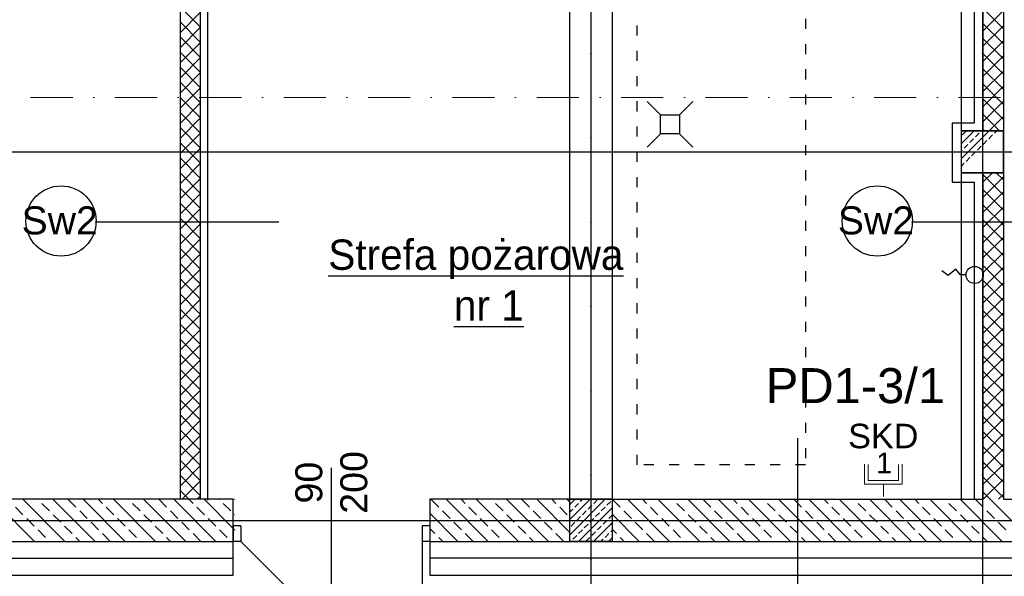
# Model space of a CAD drawing. Header units: millimetres. Extents: x -7023 to 53801, y 9849 to 33561.
# Tile 5 of 256: x 6790 to 7375, y 15589 to 15920. Entities that reach past the tile are written whole.
import ezdxf
from ezdxf.enums import TextEntityAlignment as Align

# ---------------------------------------------------------------- set-up
doc = ezdxf.new("R2010")
doc.units = ezdxf.units.MM
for name, pattern in [('ACAD_ISO03W100', [30, 12, -18]), ('DASHDOT', [1, 0.5, -0.25, 0, -0.25]), ('DASHDOTX2', [2, 1, -0.5, 0, -0.5])]:
    doc.linetypes.add(name, pattern=pattern)
doc.layers.add('.IE_podklad', color=252, linetype='Continuous')
doc.layers.add('IE_SKD', color=6, linetype='Continuous')
doc.layers.add('IE_LAN', color=5, linetype='Continuous', lineweight=9)
doc.layers.add('PROJEKT osie', color=251, linetype='DASHDOTX2', lineweight=9)
doc.styles.add('MtX_Arial_2', font='txt')
doc.styles.add('Opisowy', font='arial.ttf')
doc.styles.get("Standard").update_dxf_attribs({"font": 'arial.ttf'})
doc.linetypes.add('ZIGZAG', pattern='A,0.00254,-5.08,[131,ltypeshp.shx,S=5.08,R=0,X=-5.08,Y=0],-10.16,[131,ltypeshp.shx,S=5.08,R=180,X=5.08,Y=0],-5.08', length=20.32254)

# ---------------------------------------------------------------- blocks, each defined once
blk = doc.blocks.new('OSIE DOMKU')
at = {"layer": 'PROJEKT osie', "ltscale": 25}
for p, q in [((-32119.52, 6226.99), (-32119.52, 4134.85)), ((-31887.02, 6226.99), (-31887.02, 4134.85)), ((-33194.97, 4878.65), (-29895.99, 4878.65)), ((-33194.97, 4659.65), (-29895.99, 4659.65))]:
    blk.add_line(p, q, dxfattribs=at)
blk = doc.blocks.new('zw$2B9E')
at = {"layer": 'IE_LAN', "lineweight": 20}
for p, q in [((-11.18, 7.27), (-11.18, 19.16)), ((-8.94, 9.6), (-8.94, 19.11)), ((8.94, 9.6), (8.94, 19.11)), ((11.18, 7.27), (11.18, 19.16)), ((11.18, 7.27), (-11.18, 7.27)), ((8.94, 9.6), (-8.94, 9.6)), ((0, 0), (0, 7.27))]:
    blk.add_line(p, q, dxfattribs=at)
at = {"layer": 'IE_LAN', "ltscale": 25, "insert": (-4.35, 26.14), "char_height": 12.39, "attachment_point": 1}
blk.add_mtext_dynamic_manual_height_columns('1', width=0.2625, gutter_width=61.96, heights=[-12.44], dxfattribs=at)

msp = doc.modelspace()

# ---------------------------------------------------------------- linework, layer by layer
at = {"layer": '.IE_podklad', "ltscale": 25}
for p, q in [((7129.56, 17190.05), (7129.56, 15097.91)), ((7362.06, 17190.05), (7362.06, 15097.91)), ((6054.1, 15841.71), (9353.09, 15841.71)), ((6054.1, 15622.71), (9353.09, 15622.71))]:
    msp.add_line(p, q, dxfattribs=at)
at = {"layer": '.IE_podklad'}
for p, q in [((6885.49, 16160.21), (6885.49, 15635.21)), ((7374.56, 16160.21), (7374.56, 15635.21)), ((6897.49, 16135.21), (6897.49, 15635.21)), ((7362.56, 15854.21), (7362.56, 16135.21)), ((7357.08, 16129.71), (7357.08, 15858.71)), ((6902.08, 15634.71), (6902.08, 16070.8)), ((6897.49, 15915.88), (6885.49, 15927.88)), ((7374.56, 15914.77), (7362.56, 15926.77)), ((7362.56, 15913.55), (7374.56, 15925.55)), ((6885.49, 15912.44), (6897.49, 15924.44)), ((6897.49, 15906.9), (6885.49, 15918.9)), ((6885.49, 15903.46), (6897.49, 15915.46)), ((7374.56, 15905.79), (7362.56, 15917.79)), ((7362.56, 15904.57), (7374.56, 15916.57)), ((6897.49, 15897.92), (6885.49, 15909.92)), ((7374.56, 15896.81), (7362.56, 15908.81)), ((6885.49, 15894.48), (6897.49, 15906.48)), ((7362.56, 15895.59), (7374.56, 15907.59)), ((6897.49, 15888.94), (6885.49, 15900.94)), ((6885.49, 15885.5), (6897.49, 15897.5)), ((7374.56, 15887.83), (7362.56, 15899.83)), ((7362.56, 15886.61), (7374.56, 15898.61)), ((6897.49, 15879.96), (6885.49, 15891.96)), ((7374.56, 15878.85), (7362.56, 15890.85)), ((6885.49, 15876.52), (6897.49, 15888.52)), ((7362.56, 15877.63), (7374.56, 15889.63)), ((6897.49, 15870.98), (6885.49, 15882.98)), ((6885.49, 15867.54), (6897.49, 15879.54)), ((7374.56, 15869.87), (7362.56, 15881.87)), ((7362.56, 15868.65), (7374.56, 15880.65)), ((6897.49, 15862), (6885.49, 15874)), ((7374.56, 15860.89), (7362.56, 15872.89)), ((6885.49, 15858.56), (6897.49, 15870.56)), ((7362.56, 15859.67), (7374.56, 15871.67)), ((6897.49, 15853.02), (6885.49, 15865.02)), ((6885.49, 15849.58), (6897.49, 15861.58)), ((7372.25, 15854.21), (7362.56, 15863.91)), ((7366.07, 15854.21), (7374.56, 15862.69)), ((6897.49, 15844.04), (6885.49, 15856.04)), ((7357.08, 15858.71), (7344.08, 15858.71)), ((7344.08, 15858.71), (7344.08, 15823.71)), ((6885.49, 15840.6), (6897.49, 15852.6)), ((7349.56, 15846.67), (7357.09, 15854.21)), ((7349.56, 15837.69), (7366.07, 15854.21)), ((7374.56, 15854.21), (7349.56, 15854.21)), ((7349.56, 15854.21), (7374.56, 15854.21)), ((7349.56, 15829.21), (7349.56, 15854.21)), ((7350.08, 15851.69), (7352.33, 15853.93)), ((7354.57, 15847.2), (7356.82, 15849.44)), ((7357.94, 15850.56), (7360.18, 15852.81)), ((7361.31, 15853.93), (7361.58, 15854.21)), ((7363.27, 15854.21), (7362.56, 15854.93)), ((7365.8, 15849.44), (7368.04, 15851.69)), ((7369.16, 15852.81), (7370.56, 15854.21)), ((7374.56, 15829.21), (7374.56, 15854.21)), ((7374.56, 15854.21), (7374.56, 15829.21)), ((6897.49, 15835.06), (6885.49, 15847.06)), ((6885.49, 15831.62), (6897.49, 15843.62)), ((7351.2, 15843.83), (7353.45, 15846.07)), ((7359.06, 15842.71), (7361.31, 15844.95)), ((7362.43, 15846.07), (7364.67, 15848.32)), ((6897.49, 15826.08), (6885.49, 15838.08)), ((7349.56, 15842.18), (7350.08, 15842.71)), ((7352.33, 15835.97), (7354.57, 15838.22)), ((7355.69, 15839.34), (7357.94, 15841.58)), ((6885.49, 15822.64), (6897.49, 15834.64)), ((7349.56, 15833.2), (7351.2, 15834.85)), ((6897.49, 15817.1), (6885.49, 15829.1)), ((7349.56, 15829.21), (7374.56, 15829.21)), ((7374.56, 15829.21), (7349.56, 15829.21)), ((7362.56, 15823.75), (7368.01, 15829.21)), ((7362.56, 15635.21), (7362.56, 15829.21)), ((7374.56, 15815.99), (7362.56, 15827.99)), ((7362.56, 15814.77), (7374.56, 15826.77)), ((7374.56, 15824.97), (7370.31, 15829.21)), ((6885.49, 15813.66), (6897.49, 15825.66)), ((6897.49, 15808.12), (6885.49, 15820.12)), ((7344.08, 15823.71), (7357.08, 15823.71)), ((7357.08, 15823.71), (7357.08, 15635.21)), ((6885.49, 15804.68), (6897.49, 15816.68)), ((7374.56, 15807), (7362.56, 15819)), ((7362.56, 15805.79), (7374.56, 15817.79)), ((6897.49, 15799.14), (6885.49, 15811.14)), ((7374.56, 15798.02), (7362.56, 15810.02)), ((7362.56, 15796.81), (7374.56, 15808.81)), ((6885.49, 15795.7), (6897.49, 15807.7)), ((6835.09, 15800.08), (6944.08, 15800.08)), ((6897.49, 15790.16), (6885.49, 15802.16)), ((6885.49, 15786.72), (6897.49, 15798.72)), ((7319.93, 15800.08), (7428.92, 15800.08)), ((7374.56, 15789.04), (7362.56, 15801.04)), ((7362.56, 15787.83), (7374.56, 15799.83)), ((6897.49, 15781.18), (6885.49, 15793.18)), ((7374.56, 15780.06), (7362.56, 15792.06)), ((6885.49, 15777.74), (6897.49, 15789.74)), ((7362.56, 15778.85), (7374.56, 15790.85)), ((6897.49, 15772.2), (6885.49, 15784.2)), ((6885.49, 15768.76), (6897.49, 15780.76)), ((7374.56, 15771.08), (7362.56, 15783.08)), ((7362.56, 15769.87), (7374.56, 15781.87)), ((6897.49, 15763.22), (6885.49, 15775.22)), ((7374.56, 15762.1), (7362.56, 15774.1)), ((6885.49, 15759.78), (6897.49, 15771.78)), ((7362.56, 15760.89), (7374.56, 15772.89)), ((6897.49, 15754.24), (6885.49, 15766.24)), ((6885.49, 15750.8), (6897.49, 15762.8)), ((7374.56, 15753.12), (7362.56, 15765.12)), ((7362.56, 15751.91), (7374.56, 15763.91)), ((6897.49, 15745.25), (6885.49, 15757.25)), ((7374.56, 15744.14), (7362.56, 15756.14)), ((6885.49, 15741.82), (6897.49, 15753.82)), ((7362.56, 15742.93), (7374.56, 15754.93)), ((6897.49, 15736.27), (6885.49, 15748.27)), ((6885.49, 15732.84), (6897.49, 15744.84)), ((7374.56, 15735.16), (7362.56, 15747.16)), ((7362.56, 15733.95), (7374.56, 15745.95)), ((6897.49, 15727.29), (6885.49, 15739.29)), ((6885.49, 15723.86), (6897.49, 15735.86)), ((7374.56, 15726.18), (7362.56, 15738.18)), ((7362.56, 15724.97), (7374.56, 15736.97)), ((6897.49, 15718.31), (6885.49, 15730.31)), ((6885.49, 15714.88), (6897.49, 15726.88)), ((7374.56, 15717.2), (7362.56, 15729.2)), ((7362.56, 15715.99), (7374.56, 15727.99)), ((6897.49, 15709.33), (6885.49, 15721.33)), ((6885.49, 15705.9), (6897.49, 15717.9)), ((7374.56, 15708.22), (7362.56, 15720.22)), ((7362.56, 15707.01), (7374.56, 15719.01)), ((6897.49, 15700.35), (6885.49, 15712.35)), ((7374.56, 15699.24), (7362.56, 15711.24)), ((7362.56, 15698.03), (7374.56, 15710.03)), ((6885.49, 15696.92), (6897.49, 15708.92)), ((6897.49, 15691.37), (6885.49, 15703.37)), ((6885.49, 15687.94), (6897.49, 15699.94)), ((7374.56, 15690.26), (7362.56, 15702.26)), ((7362.56, 15689.05), (7374.56, 15701.05)), ((6897.49, 15682.39), (6885.49, 15694.39)), ((7374.56, 15681.28), (7362.56, 15693.28)), ((7362.56, 15680.07), (7374.56, 15692.07)), ((6885.49, 15678.96), (6897.49, 15690.96)), ((6897.49, 15673.41), (6885.49, 15685.41)), ((6885.49, 15669.98), (6897.49, 15681.98)), ((7374.56, 15672.3), (7362.56, 15684.3)), ((7362.56, 15671.09), (7374.56, 15683.09)), ((6897.49, 15664.43), (6885.49, 15676.43)), ((7374.56, 15663.32), (7362.56, 15675.32)), ((7362.56, 15662.11), (7374.56, 15674.11)), ((6885.49, 15661), (6897.49, 15673)), ((7252.31, 15671.62), (7252.31, 15562.63)), ((6897.49, 15655.45), (6885.49, 15667.45)), ((6885.49, 15652.01), (6897.49, 15664.01)), ((7374.56, 15654.34), (7362.56, 15666.34)), ((7362.56, 15653.13), (7374.56, 15665.13)), ((6897.49, 15646.47), (6885.49, 15658.47)), ((7374.56, 15645.36), (7362.56, 15657.36)), ((6885.49, 15643.03), (6897.49, 15655.03)), ((6975.43, 15525.47), (6975.43, 15653.89)), ((7362.56, 15644.15), (7374.56, 15656.15)), ((6897.49, 15637.49), (6885.49, 15649.49)), ((6886.65, 15635.21), (6897.49, 15646.05)), ((7374.56, 15636.38), (7362.56, 15648.38)), ((7362.6, 15635.21), (7374.56, 15647.17)), ((6890.79, 15635.21), (6885.49, 15640.51)), ((7366.75, 15635.21), (7362.56, 15639.4)), ((6917.06, 15635.21), (6396.06, 15635.21)), ((6799.05, 15610.21), (6774.05, 15635.21)), ((6817.01, 15610.21), (6792.01, 15635.21)), ((6801.16, 15635.04), (6800.99, 15635.21)), ((6834.97, 15610.21), (6809.97, 15635.21)), ((6823.61, 15630.55), (6819.12, 15635.04)), ((6852.93, 15610.21), (6827.93, 15635.21)), ((6839.33, 15632.79), (6836.91, 15635.21)), ((6870.89, 15610.21), (6845.89, 15635.21)), ((6855.04, 15635.04), (6854.87, 15635.21)), ((6888.85, 15610.21), (6863.85, 15635.21)), ((6877.49, 15630.55), (6873, 15635.04)), ((6906.81, 15610.21), (6881.81, 15635.21)), ((6893.21, 15632.79), (6890.79, 15635.21)), ((6895.63, 15635.21), (6897.49, 15637.07)), ((6918.06, 15616.93), (6899.77, 15635.21)), ((6908.93, 15635.04), (6908.75, 15635.21)), ((6917.06, 15610.21), (6917.06, 15635.21)), ((6918.06, 15634.89), (6917.73, 15635.21)), ((7117.06, 15635.21), (7033.81, 15635.21)), ((7033.81, 15635.21), (7033.81, 15610.21)), ((7039.14, 15630.55), (7034.65, 15635.04)), ((7068.46, 15610.21), (7043.46, 15635.21)), ((7054.85, 15632.79), (7052.44, 15635.21)), ((7086.42, 15610.21), (7061.42, 15635.21)), ((7070.57, 15635.04), (7070.4, 15635.21)), ((7104.38, 15610.21), (7079.38, 15635.21)), ((7093.02, 15630.55), (7088.53, 15635.04)), ((7117.06, 15615.49), (7097.34, 15635.21)), ((7108.74, 15632.79), (7106.32, 15635.21)), ((7117.06, 15633.45), (7115.3, 15635.21)), ((7117.06, 15632.13), (7120.13, 15635.21)), ((7117.06, 15623.15), (7129.11, 15635.21)), ((7117.06, 15614.17), (7138.09, 15635.21)), ((7117.06, 15610.21), (7117.06, 15635.21)), ((7117.06, 15635.21), (7142.06, 15635.21)), ((7123.33, 15633.92), (7124.62, 15635.21)), ((7131.19, 15632.79), (7133.43, 15635.04)), ((7139.04, 15631.67), (7141.29, 15633.92)), ((7142.06, 15635.21), (7142.06, 15610.21)), ((7142.06, 15635.21), (7362.56, 15635.21)), ((7146.9, 15630.55), (7142.41, 15635.04)), ((7176.22, 15610.21), (7151.22, 15635.21)), ((7162.62, 15632.79), (7160.2, 15635.21)), ((7194.18, 15610.21), (7169.18, 15635.21)), ((7178.33, 15635.04), (7178.16, 15635.21)), ((7212.14, 15610.21), (7187.14, 15635.21)), ((7200.78, 15630.55), (7196.29, 15635.04)), ((7230.1, 15610.21), (7205.1, 15635.21)), ((7216.5, 15632.79), (7214.08, 15635.21)), ((7248.06, 15610.21), (7223.06, 15635.21)), ((7232.21, 15635.04), (7232.04, 15635.21)), ((7266.02, 15610.21), (7241.02, 15635.21)), ((7254.67, 15630.55), (7250.17, 15635.04)), ((7283.98, 15610.21), (7258.98, 15635.21)), ((7270.38, 15632.79), (7267.96, 15635.21)), ((7301.95, 15610.21), (7276.95, 15635.21)), ((7286.1, 15635.04), (7285.93, 15635.21)), ((7319.91, 15610.21), (7294.91, 15635.21)), ((7308.55, 15630.55), (7304.06, 15635.04)), ((7337.87, 15610.21), (7312.87, 15635.21)), ((7324.26, 15632.79), (7321.85, 15635.21)), ((7355.83, 15610.21), (7330.83, 15635.21)), ((7339.98, 15635.04), (7339.81, 15635.21)), ((7373.79, 15610.21), (7348.79, 15635.21)), ((7362.43, 15630.55), (7357.94, 15635.04)), ((7391.75, 15610.21), (7366.75, 15635.21)), ((7371.58, 15635.21), (7374.56, 15638.19)), ((7374.56, 15635.21), (7783.06, 15635.21)), ((6792.18, 15626.06), (6787.69, 15630.55)), ((6807.9, 15628.3), (6803.41, 15632.79)), ((6830.35, 15623.81), (6825.86, 15628.3)), ((6846.06, 15626.06), (6841.57, 15630.55)), ((6861.78, 15628.3), (6857.29, 15632.79)), ((6884.23, 15623.81), (6879.74, 15628.3)), ((6899.94, 15626.06), (6895.45, 15630.55)), ((6915.66, 15628.3), (6911.17, 15632.79)), ((7045.87, 15623.81), (7041.38, 15628.3)), ((7061.59, 15626.06), (7057.1, 15630.55)), ((7077.31, 15628.3), (7072.81, 15632.79)), ((7099.76, 15623.81), (7095.27, 15628.3)), ((7115.47, 15626.06), (7110.98, 15630.55)), ((7117.06, 15627.64), (7118.84, 15629.43)), ((7119.96, 15630.55), (7122.21, 15632.79)), ((7122.07, 15610.21), (7142.06, 15630.19)), ((7124.45, 15626.06), (7126.7, 15628.3)), ((7127.82, 15629.43), (7130.06, 15631.67)), ((7132.31, 15624.94), (7134.55, 15627.18)), ((7135.68, 15628.3), (7137.92, 15630.55)), ((7153.64, 15623.81), (7149.15, 15628.3)), ((7169.35, 15626.06), (7164.86, 15630.55)), ((7185.07, 15628.3), (7180.58, 15632.79)), ((7207.52, 15623.81), (7203.03, 15628.3)), ((7223.23, 15626.06), (7218.74, 15630.55)), ((7238.95, 15628.3), (7234.46, 15632.79)), ((7261.4, 15623.81), (7256.91, 15628.3)), ((7277.12, 15626.06), (7272.63, 15630.55)), ((7292.83, 15628.3), (7288.34, 15632.79)), ((7315.28, 15623.81), (7310.79, 15628.3)), ((7331, 15626.06), (7326.51, 15630.55)), ((7346.71, 15628.3), (7342.22, 15632.79)), ((7369.16, 15623.81), (7364.67, 15628.3)), ((6798.92, 15619.32), (6794.43, 15623.81)), ((6814.63, 15621.57), (6810.14, 15626.06)), ((6837.08, 15617.08), (6832.59, 15621.57)), ((6852.8, 15619.32), (6848.31, 15623.81)), ((6868.51, 15621.57), (6864.02, 15626.06)), ((6890.96, 15617.08), (6886.47, 15621.57)), ((6906.68, 15619.32), (6902.19, 15623.81)), ((6918.06, 15625.91), (6917.91, 15626.06)), ((7050.5, 15610.21), (7033.81, 15626.9)), ((7052.61, 15617.08), (7048.12, 15621.57)), ((7068.32, 15619.32), (7063.83, 15623.81)), ((7084.04, 15621.57), (7079.55, 15626.06)), ((7106.49, 15617.08), (7102, 15621.57)), ((7117.72, 15619.32), (7119.96, 15621.57)), ((7121.08, 15622.69), (7123.33, 15624.94)), ((7128.94, 15621.57), (7131.19, 15623.81)), ((7136.8, 15620.44), (7139.04, 15622.69)), ((7140.17, 15623.81), (7142.06, 15625.7)), ((7158.26, 15610.21), (7142.06, 15626.41)), ((7160.37, 15617.08), (7155.88, 15621.57)), ((7176.09, 15619.32), (7171.6, 15623.81)), ((7191.8, 15621.57), (7187.31, 15626.06)), ((7214.25, 15617.08), (7209.76, 15621.57)), ((7229.97, 15619.32), (7225.48, 15623.81)), ((7245.68, 15621.57), (7241.19, 15626.06)), ((7268.14, 15617.08), (7263.65, 15621.57)), ((7283.85, 15619.32), (7279.36, 15623.81)), ((7299.57, 15621.57), (7295.08, 15626.06)), ((7322.02, 15617.08), (7317.53, 15621.57)), ((7337.73, 15619.32), (7333.24, 15623.81)), ((7353.45, 15621.57), (7348.96, 15626.06)), ((7375.9, 15617.08), (7371.41, 15621.57)), ((6805.65, 15612.59), (6801.16, 15617.08)), ((6821.37, 15614.83), (6816.88, 15619.32)), ((6859.53, 15612.59), (6855.04, 15617.08)), ((6875.25, 15614.83), (6870.76, 15619.32)), ((6913.42, 15612.59), (6908.93, 15617.08)), ((6921.63, 15619.37), (6917.06, 15619.37)), ((6917.06, 15619.37), (6917.06, 15610.21)), ((6921.63, 15619.37), (6921.63, 15610.21)), ((7033.81, 15619.37), (7029.23, 15619.37)), ((7029.23, 15619.37), (7029.23, 15610.21)), ((7033.81, 15619.37), (7033.81, 15610.21)), ((7036.89, 15614.83), (7033.81, 15617.92)), ((7075.06, 15612.59), (7070.57, 15617.08)), ((7090.78, 15614.83), (7086.29, 15619.32)), ((7122.21, 15614.83), (7124.45, 15617.08)), ((7125.57, 15618.2), (7127.82, 15620.44)), ((7130.06, 15613.71), (7132.31, 15615.95)), ((7131.05, 15610.21), (7142.06, 15621.21)), ((7133.43, 15617.08), (7135.68, 15619.32)), ((7141.29, 15615.95), (7142.06, 15616.72)), ((7144.66, 15614.83), (7142.06, 15617.43)), ((7182.82, 15612.59), (7178.33, 15617.08)), ((7198.54, 15614.83), (7194.05, 15619.32)), ((7236.7, 15612.59), (7232.21, 15617.08)), ((7252.42, 15614.83), (7247.93, 15619.32)), ((7290.59, 15612.59), (7286.1, 15617.08)), ((7306.3, 15614.83), (7301.81, 15619.32)), ((7344.47, 15612.59), (7339.98, 15617.08)), ((7360.18, 15614.83), (7355.69, 15619.32)), ((6371.06, 15610.21), (6917.06, 15610.21)), ((6808.03, 15610.21), (6807.9, 15610.34)), ((6825.99, 15610.21), (6823.61, 15612.59)), ((6843.82, 15610.34), (6839.33, 15614.83)), ((6861.91, 15610.21), (6861.78, 15610.34)), ((6879.87, 15610.21), (6877.49, 15612.59)), ((6897.7, 15610.34), (6893.21, 15614.83)), ((6915.79, 15610.21), (6915.66, 15610.34)), ((6921.63, 15610.21), (6917.06, 15610.21)), ((6917.06, 15590.21), (6917.06, 15610.21)), ((6921.63, 15610.21), (7029.23, 15502.61)), ((7033.81, 15610.21), (7029.23, 15610.21)), ((7029.23, 15610.21), (7029.23, 15502.61)), ((7033.81, 15610.21), (7808.06, 15610.21)), ((7033.81, 15610.21), (7033.81, 15590.21)), ((7041.52, 15610.21), (7039.14, 15612.59)), ((7059.34, 15610.34), (7054.85, 15614.83)), ((7077.44, 15610.21), (7077.31, 15610.34)), ((7095.4, 15610.21), (7093.02, 15612.59)), ((7113.23, 15610.34), (7108.74, 15614.83)), ((7142.06, 15610.21), (7117.06, 15610.21)), ((7117.58, 15610.21), (7117.72, 15610.34)), ((7118.84, 15611.46), (7121.08, 15613.71)), ((7126.7, 15610.34), (7128.94, 15612.59)), ((7135.54, 15610.21), (7136.8, 15611.46)), ((7137.92, 15612.59), (7140.17, 15614.83)), ((7140.03, 15610.21), (7142.06, 15612.23)), ((7149.28, 15610.21), (7146.9, 15612.59)), ((7167.11, 15610.34), (7162.62, 15614.83)), ((7185.2, 15610.21), (7185.07, 15610.34)), ((7203.16, 15610.21), (7200.78, 15612.59)), ((7220.99, 15610.34), (7216.5, 15614.83)), ((7239.08, 15610.21), (7238.95, 15610.34)), ((7257.04, 15610.21), (7254.67, 15612.59)), ((7274.87, 15610.34), (7270.38, 15614.83)), ((7292.96, 15610.21), (7292.83, 15610.34)), ((7310.93, 15610.21), (7308.55, 15612.59)), ((7328.75, 15610.34), (7324.26, 15614.83)), ((7346.85, 15610.21), (7346.71, 15610.34)), ((7364.81, 15610.21), (7362.43, 15612.59)), ((6351.06, 15590.21), (6917.06, 15590.21)), ((7033.81, 15590.21), (7808.06, 15590.21))]:
    msp.add_line(p, q, dxfattribs=at)
at = {"layer": '.IE_podklad', "ltscale": 0.5}
for p, q in [((7117.06, 15635.21), (7117.06, 16160.21)), ((7142.06, 16160.21), (7142.06, 15635.21)), ((7349.56, 15635.21), (7349.56, 16160.21)), ((7374.56, 16160.21), (7374.56, 15635.21)), ((7142.06, 15635.21), (7117.06, 15635.21))]:
    msp.add_line(p, q, dxfattribs=at)
at = {"layer": '.IE_podklad', "linetype": 'ACAD_ISO03W100', "ltscale": 0.5}
for p, q in [((7156.98, 15655.69), (7156.98, 16055.69)), ((7256.98, 16055.69), (7256.98, 15655.69)), ((7256.98, 15655.69), (7156.98, 15655.69))]:
    msp.add_line(p, q, dxfattribs=at)
at = {"layer": '.IE_podklad', "linetype": 'ZIGZAG'}
for p, q in [((6361.06, 15600.21), (6917.06, 15600.21)), ((7808.06, 15600.21), (7033.81, 15600.21))]:
    msp.add_line(p, q, dxfattribs=at)
at = {"layer": '.IE_podklad', "linetype": 'DASHDOT', "lineweight": 13, "ltscale": 50}
msp.add_lwpolyline([(7873.83, 15873.84), (6642.99, 15873.84)], dxfattribs=at)
at = {"layer": '.IE_podklad'}
for points in [[(7162.89, 15871.61), (7170.89, 15863.61)], [(7190.09, 15871.61), (7182.09, 15863.61)], [(7162.89, 15844.41), (7170.89, 15852.41)], [(7190.09, 15844.41), (7182.09, 15852.41)], [(7352.41, 15768.5), (7349.03, 15768.5), (7346.19, 15771.94), (7341.72, 15768.24), (7338.06, 15771.03)]]:
    msp.add_lwpolyline(points, dxfattribs=at)
msp.add_lwpolyline([(7170.89, 15852.41), (7170.89, 15863.61), (7182.09, 15863.61), (7182.09, 15852.41)], close=True, dxfattribs=at)
for centre, radius in [((6814.8, 15800.55), 20.85), ((7299.65, 15800.55), 20.85), ((7357.48, 15768.5), 5.07)]:
    msp.add_circle(centre, radius, dxfattribs=at)

# ---------------------------------------------------------------- block references
msp.add_blockref('OSIE DOMKU', (39249.07, 10963.06), dxfattribs=at)
at = {"layer": 'IE_SKD'}
msp.add_blockref('zw$2B9E', (7303.24, 15636.84), dxfattribs=at)

# ---------------------------------------------------------------- texts
at = {"layer": '.IE_podklad', "linetype": 'Continuous', "style": 'Opisowy'}
for p in [(6791.39, 15792.6), (7276.23, 15792.6)]:
    msp.add_text('Sw2', height=16.64, dxfattribs=at).set_placement(p)
at = {"layer": '.IE_podklad', "linetype": 'Continuous'}
for s, height, rotation, style, p in [('%%UStrefa pożarowa', 18, 360, 'MtX_Arial_2', (6973.55, 15771.55)), ('%%Unr 1', 18, 360, 'MtX_Arial_2', (7048.14, 15741.44)), ('200', 16, 90, 'Opisowy', (6996.7, 15626.6)), ('90', 16, 90, 'Opisowy', (6969.96, 15632.68))]:
    msp.add_text(s, height=height, rotation=rotation, dxfattribs=dict(at, style=style)).set_placement(p)
at = {"layer": 'IE_LAN', "color": 5, "linetype": 'Continuous'}
for s, height, p in [('PD1-3/1', 20.777, (7233.42, 15713.13)), ('SKD', 14.544, (7282.31, 15680.1))]:
    msp.add_text(s, height=height, dxfattribs=at).set_placement(p, align=Align.TOP_LEFT)

doc.saveas('drawing.dxf')
